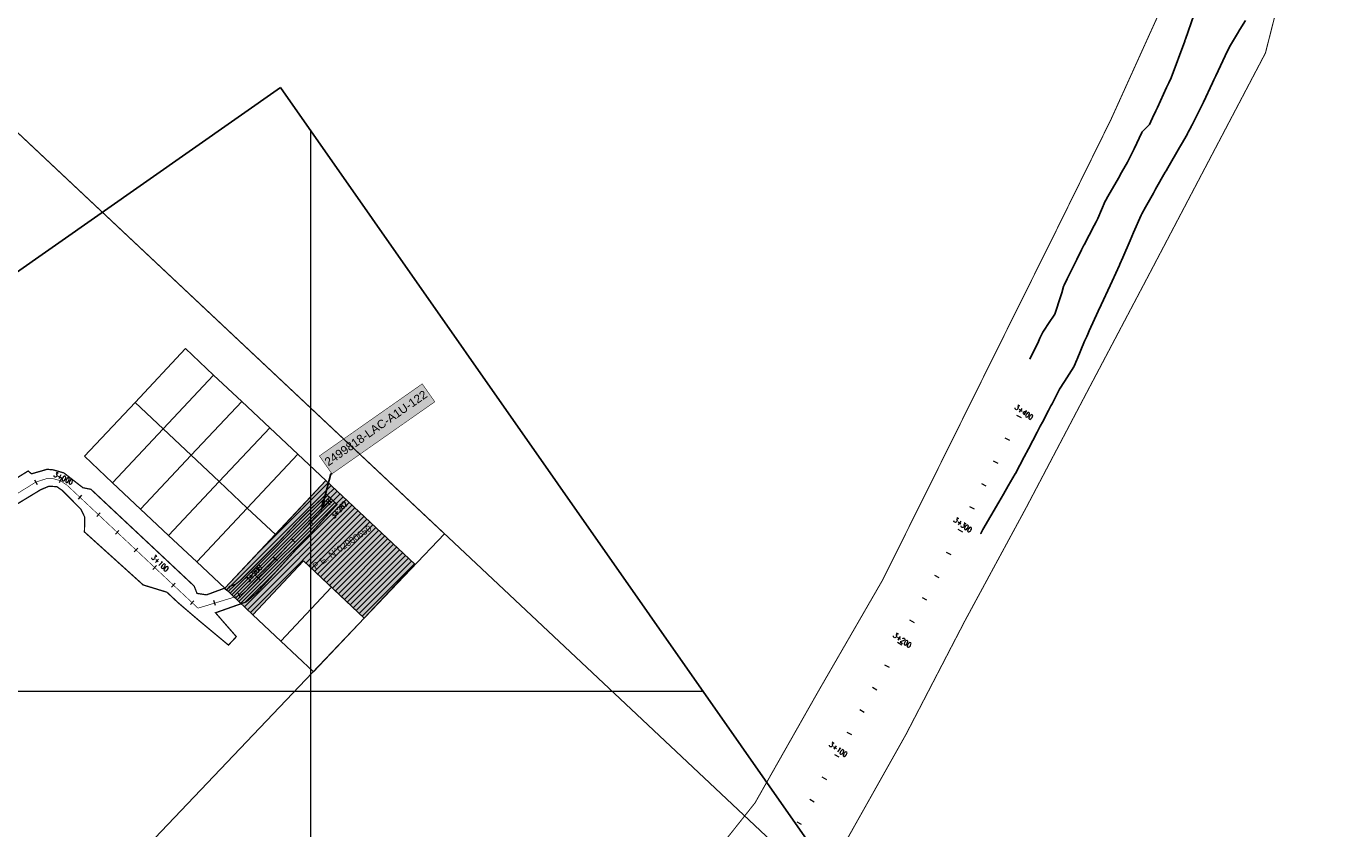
# Model space of a CAD drawing. Header units: millimetres. Extents: x 0 to 796729, y 0 to 9016813.
# Tile 12 of 17: x 768778 to 769806, y 8991893 to 8992517. Entities that reach past the tile are written whole.
import ezdxf
from ezdxf import colors
from ezdxf.entities.mleader import LeaderData, LeaderLine
from ezdxf.enums import TextEntityAlignment as Align
from ezdxf.math import Vec2, Vec3

# ---------------------------------------------------------------- set-up
doc = ezdxf.new("R2010")
doc.units = ezdxf.units.MM
doc.linetypes.add('TRAZO_Y_PUNTO', pattern=[1, 0.5, -0.25, 0, -0.25])
for name, color, linetype in [('Codigo', 7, 'Continuous'), ('Eje_Lacramarca', 24, 'TRAZO_Y_PUNTO'), ('Estacas', 7, 'Continuous'), ('Faja Marginal', 190, 'Continuous'), ('GRILLA 3', 7, 'Continuous'), ('Leyenda', 7, 'Continuous'), ('Limite Constructivo', 230, 'Continuous'), ('MARCO', 7, 'Continuous'), ('N° de Partidas Electronicas', 7, 'Continuous'), ('Predios del Estado', 5, 'Continuous'), ('Predios Inscritos', 84, 'Continuous'), ('Predios Privados', 84, 'Continuous'), ('Progresiva', 7, 'Continuous'), ('Remanente', 5, 'Continuous'), ('SIN TASACION', 1, 'Continuous')]:
    doc.layers.add(name, color=color, linetype=linetype)
doc.layers.add('RIO', color=7, linetype='Continuous', true_color=0x14c4ff)
doc.layers.add('SOLIDO_PROP_PRIVADA', color=7, linetype='Continuous', true_color=0xcde7b6)
doc.styles.add('ROMANS', font='romans.shx', dxfattribs={"width": 0.75, "bigfont": 'bigfont.shx'})
doc.styles.get("Standard").update_dxf_attribs({"font": 'arial.ttf'})
picture_1 = doc.add_image_def('image1.ecw', size_in_pixel=(287180, 487828))

msp = doc.modelspace()

# ---------------------------------------------------------------- hatches: boundary and pattern name
at = {"layer": 'Codigo', "linetype": 'Continuous', "lineweight": 13, "ltscale": 0.1, "true_color": 0xffffff}
h = msp.add_hatch(color=7, dxfattribs=at)
h.dxf.hatch_style = 1
h.paths.add_polyline_path([(769096.4450591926, 8992225.197589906), (769086.6619717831, 8992239.163892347), (769006.563184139, 8992183.05645487), (769016.3462715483, 8992169.09015243)])
at = {"layer": 'Remanente', "true_color": 0x7aafdf}
h = msp.add_hatch(dxfattribs=at)
h.set_pattern_fill('ANSI31', color=143)
h.set_pattern_definition([(45, (0, 0), (-2.245064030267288, 2.245064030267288), [])])
h.paths.add_polyline_path([(769011.637763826, 8992163.830918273), (768932.8681197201, 8992080.04343014), (768934.3452194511, 8992078.654790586), (768936.7321112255, 8992081.549529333), (768941.2634330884, 8992083.096107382), (768945.299036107, 8992086.354176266), (768973.4216033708, 8992114.545221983), (768994.9817852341, 8992137.262051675), (769011.9608359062, 8992153.162251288), (769020.258354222, 8992145.285113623), (769003.8692609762, 8992127.211002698), (768958.0522568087, 8992076.768795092), (768949.741887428, 8992069.486729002), (768945.6410807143, 8992068.035413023), (768954.7257253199, 8992059.49482733), (768994.110547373, 8992101.388571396), (769041.4686928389, 8992056.866598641), (769080.8535148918, 8992098.760342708)])
at = {"layer": 'SIN TASACION'}
h = msp.add_hatch(dxfattribs=at)
h.set_pattern_fill('ANSI31', color=1, scale=0.6000010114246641)
h.set_pattern_definition([(45, (0, 0), (-1.347040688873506, 1.347040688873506), [])])
h.paths.add_polyline_path([(768934.3452194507, 8992078.654790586), (768936.7321112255, 8992081.549529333), (768941.2634330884, 8992083.096107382), (768945.299036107, 8992086.354176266), (768973.4216033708, 8992114.545221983), (768994.9817852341, 8992137.262051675), (769011.9608359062, 8992153.162251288), (769020.258354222, 8992145.285113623), (769003.8692609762, 8992127.211002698), (768958.0522568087, 8992076.768795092), (768949.741887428, 8992069.486729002), (768945.6410807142, 8992068.035413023)])
at = {"layer": 'SOLIDO_PROP_PRIVADA', "transparency": 33554556}
h = msp.add_hatch(color=256, dxfattribs=at)
h.dxf.hatch_style = 1
h.paths.add_polyline_path([(769011.637763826, 8992163.830918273), (769080.8535148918, 8992098.760342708), (769041.4686928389, 8992056.866598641), (768994.110547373, 8992101.388571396), (768954.7257253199, 8992059.49482733), (768932.8681197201, 8992080.04343014)])
h.paths.add_polyline_path([(768730.6774275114, 8992140.931806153), (768677.1052343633, 8992081.53933537), (768593.55719373, 8992156.8784471), (768647.1400943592, 8992216.282695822)])
h.paths.add_polyline_path([(768593.5572135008, 8992156.87846929), (768625.1113988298, 8992128.424574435), (768571.5369255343, 8992069.012663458), (768549.1793426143, 8992089.016155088), (768541.5633581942, 8992203.763686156)])
h.paths.add_polyline_path([(768677.1052343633, 8992081.53933537), (768623.5156565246, 8992022.127575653), (768571.5369255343, 8992069.012663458), (768625.1113988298, 8992128.424574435)])
h.paths.add_polyline_path([(768503.4824033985, 8992200.337288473), (768512.9908459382, 8992000.563442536), (768313.2170000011, 8991991.054999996), (768308.4627787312, 8992090.941922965), (768408.3497016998, 8992095.696144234), (768403.5954804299, 8992195.583067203)])
h.paths.add_polyline_path([(768772.1301051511, 8991642.08935784), (768360.8985701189, 8991564.183125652), (768356.6329999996, 8991586.835000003), (768410.8402620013, 8991597.042759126), (768395.7488414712, 8991677.184206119), (768752.5235134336, 8991746.229760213)])
h.paths.add_polyline_path([(768376.9131999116, 8991567.217035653), (768603.8763047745, 8991610.21432268), (768605.7874641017, 8991588.498227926), (768379.8354075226, 8991549.45582222), (768376.9131998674, 8991567.217035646)])
h.paths.add_polyline_path([(768605.7874641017, 8991588.498227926), (768613.9441121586, 8991495.45503158), (768394.9264714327, 8991457.68839995), (768379.8354075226, 8991549.45582222)])
h.paths.add_polyline_path([(768410.0175353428, 8991365.92097768), (768394.9264714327, 8991457.68839995), (768613.9441121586, 8991495.45503158), (768622.1011275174, 8991402.4118881)])
h.paths.add_polyline_path([(768425.1085992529, 8991274.15355541), (768410.0175353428, 8991365.92097768), (768622.1011275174, 8991402.4118881), (768630.1081338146, 8991309.355760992)])
h.paths.add_polyline_path([(768440.1996631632, 8991182.38613314), (768425.1085992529, 8991274.15355541), (768630.1081338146, 8991309.355760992), (768639.0411958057, 8991211.763744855)])
h.paths.add_polyline_path([(768707.4332792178, 8990612.6728945), (768692.2161744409, 8990703.507041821), (768590.7628054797, 8990692.961240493), (768617.7568913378, 8990626.213071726), (768509.0585655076, 8990581.043493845), (768510.6662445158, 8990570.667301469)])
h.paths.add_polyline_path([(768590.7628054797, 8990692.961240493), (768493.288, 8990682.829), (768509.0585655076, 8990581.043493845), (768617.7568913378, 8990626.213071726)])
h.paths.add_polyline_path([(769109.2333000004, 8991289.1537), (768970.2500999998, 8991148.1343), (768956.7267000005, 8991161.4799), (768971.7895999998, 8991223.8867), (768995.0902000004, 8991287.3054), (769032.3136, 8991364.9627)])
h.paths.add_polyline_path([(769001.1297967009, 8991117.326159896), (769039.460070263, 8991080.723016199), (768979.800303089, 8991018.781818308), (768941.4698486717, 8991055.38513471)])

# ---------------------------------------------------------------- linework, layer by layer
at = {"layer": 'Codigo', "color": 250, "lineweight": 13, "const_width": 0.4169935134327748}
msp.add_lwpolyline([(769006.563184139, 8992183.05645487), (769086.6619717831, 8992239.163892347), (769096.4450591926, 8992225.197589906), (769016.3462715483, 8992169.09015243)], close=True, dxfattribs=at)
at = {"layer": 'Eje_Lacramarca', "linetype": 'TRAZO_Y_PUNTO', "lineweight": 13, "ltscale": 20, "const_width": 0.5000000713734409, "flags": 128}
msp.add_lwpolyline([(768590.3954396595, 8990285.707652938), (768588.2148922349, 8990292.883669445), (768587.4880430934, 8990295.275674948), (768586.7611939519, 8990297.667680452), (768584.5806465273, 8990304.84369696), (768581.6732499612, 8990314.411718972), (768578.7658533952, 8990323.979740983), (768575.8584568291, 8990333.547762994), (768572.9510602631, 8990343.115785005), (768570.043663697, 8990352.683807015), (768567.136267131, 8990362.251829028), (768564.2288705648, 8990371.819851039), (768561.3214739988, 8990381.38787305), (768558.8468454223, 8990389.531688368), (768558.4140774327, 8990390.95589506), (768557.4605100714, 8990394.094013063), (768557.4292580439, 8990394.19686112), (768557.1811681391, 8990395.116242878), (768556.8552466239, 8990397.042490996), (768556.793653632, 8990399.35692436), (768556.8092137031, 8990399.621962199), (768556.834526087, 8990399.945363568), (768556.9052992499, 8990400.740117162), (768557.1980696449, 8990404.027808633), (768557.7922937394, 8990410.700701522), (768558.679288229, 8990420.661285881), (768559.5662827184, 8990430.62187024), (768560.453277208, 8990440.5824546), (768561.3402716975, 8990450.543038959), (768562.227266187, 8990460.503623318), (768563.1142606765, 8990470.464207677), (768564.001255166, 8990480.424792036), (768564.8882496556, 8990490.385376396), (768565.7752441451, 8990500.345960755), (768566.6622386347, 8990510.306545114), (768567.1057358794, 8990515.286837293), (768567.5492331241, 8990520.267129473), (768568.4362276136, 8990530.227713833), (768569.3232221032, 8990540.18829819), (768570.2102165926, 8990550.14888255), (768571.0972110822, 8990560.109466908), (768571.7181070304, 8990567.081873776), (768572.2666313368, 8990573.241576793), (768572.7684816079, 8990578.877149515), (768572.7977118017, 8990579.205392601), (768575.0411570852, 8990579.559461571), (768578.3459478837, 8990580.081036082), (768578.4452931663, 8990580.096715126), (768578.6309788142, 8990580.126020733), (768579.5053195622, 8990580.264012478), (768579.8296060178, 8990580.315192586), (768580.0933037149, 8990580.356810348), (768580.2273707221, 8990580.377969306), (768581.41646071, 8990580.565635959), (768581.4219775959, 8990580.566506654), (768581.6021096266, 8990580.59493577), (768581.9476564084, 8990580.64947126), (768582.3854583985, 8990580.718566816), (768582.4899688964, 8990580.735061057), (768582.6868486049, 8990580.766133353), (768583.3117054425, 8990580.864750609), (768583.4470365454, 8990580.88610907), (768583.4502748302, 8990580.886620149), (768583.4865196, 8990580.892340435), (768583.487124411, 8990580.89243589), (768583.5457526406, 8990580.901688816), (768583.6077974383, 8990580.91148096), (768583.7120166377, 8990580.927929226), (768583.7628620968, 8990580.935953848), (768583.7983753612, 8990580.941558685), (768583.8235661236, 8990580.945534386), (768583.8434259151, 8990580.948668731), (768583.856909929, 8990580.95079683), (768583.8653588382, 8990580.95213027), (768583.8845245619, 8990580.955155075), (768583.9102293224, 8990580.959211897), (768583.9123025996, 8990580.95953911), (768584.0404621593, 8990580.979765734), (768584.0554909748, 8990580.982137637), (768584.1193472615, 8990580.992215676), (768584.1780684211, 8990581.00148327), (768584.2588281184, 8990581.01422907), (768584.3193920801, 8990581.023787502), (768584.4781368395, 8990581.048841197), (768588.432697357, 8990581.672964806), (768593.371566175, 8990582.45243565), (768603.249303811, 8990584.01137734), (768608.188172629, 8990584.790848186), (768613.127041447, 8990585.57031903), (768615.7575185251, 8990585.985470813), (768617.3859289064, 8990586.242472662), (768618.9865577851, 8990586.49508993), (768623.0047790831, 8990587.12926072), (768632.882516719, 8990588.688202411), (768642.760254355, 8990590.247144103), (768652.6379919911, 8990591.806085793), (768662.5157296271, 8990593.365027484), (768672.3934672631, 8990594.923969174), (768682.2712048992, 8990596.482910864), (768692.1489425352, 8990598.041852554), (768702.0266801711, 8990599.600794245), (768708.5611528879, 8990600.632089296), (768711.9044178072, 8990601.159735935), (768714.3812220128, 8990601.550634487), (768716.104879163, 8990601.926602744), (768717.6571408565, 8990602.453336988), (768718.794599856, 8990602.964621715), (768719.9669489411, 8990603.61715847), (768721.2012256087, 8990604.46452526), (768721.9256922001, 8990605.052604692), (768723.1314414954, 8990606.21713836), (768724.0329723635, 8990607.28464789), (768725.6365948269, 8990609.874113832), (768726.6619730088, 8990612.625519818), (768727.0881072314, 8990618.087487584), (768726.6220940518, 8990622.554379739), (768725.5844650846, 8990632.500400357), (768724.5468361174, 8990642.446420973), (768723.5092071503, 8990652.392441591), (768722.4715781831, 8990662.33846221), (768721.4339492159, 8990672.284482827), (768720.3963202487, 8990682.230503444), (768719.3586912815, 8990692.176524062), (768718.3445712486, 8990701.897203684), (768718.3193782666, 8990702.1223605), (768714.0576509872, 8990710.968787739), (768712.7888235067, 8990712.11652092), (768705.2667371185, 8990715.343879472), (768701.6255860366, 8990715.384992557), (768695.3135986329, 8990714.693110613), (768685.3731387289, 8990713.603497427), (768675.4326788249, 8990712.51388424), (768665.4922189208, 8990711.424271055), (768655.5517590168, 8990710.334657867), (768645.6112991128, 8990709.24504468), (768640.6410691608, 8990708.700238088), (768635.6708392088, 8990708.155431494), (768625.7303793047, 8990707.065818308), (768615.7899194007, 8990705.97620512), (768605.8494594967, 8990704.886591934), (768595.9089995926, 8990703.796978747), (768585.9685396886, 8990702.707365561), (768576.0280797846, 8990701.617752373), (768566.0876198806, 8990700.528139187), (768556.1471599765, 8990699.438526), (768546.2067000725, 8990698.348912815), (768536.2662401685, 8990697.259299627), (768526.6344625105, 8990696.203522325), (768526.6276736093, 8990696.202778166), (768526.3253157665, 8990696.174294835), (768522.6770417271, 8990696.308892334), (768522.6741661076, 8990696.309349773), (768522.6704756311, 8990696.309937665), (768518.8829538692, 8990697.435533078), (768516.7175160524, 8990698.401646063), (768507.5851950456, 8990702.476043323), (768506.9186996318, 8990702.773401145), (768501.1087296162, 8990707.338601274), (768500.0913218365, 8990708.829396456), (768498.1490951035, 8990714.108931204), (768497.4326584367, 8990718.391129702), (768495.7825354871, 8990728.254044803), (768494.1324125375, 8990738.116959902), (768492.4822895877, 8990747.979875), (768490.8321666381, 8990757.842790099), (768489.1820436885, 8990767.705705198), (768489.0363159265, 8990768.576731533), (768487.9933089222, 8990774.810866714), (768487.9088182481, 8990775.315874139), (768491.6703652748, 8990779.952088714), (768492.2138298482, 8990780.621924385), (768492.792162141, 8990781.334735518), (768494.910784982, 8990783.945998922), (768498.0610346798, 8990787.828772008), (768498.3861215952, 8990788.229450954), (768499.9194167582, 8990790.11928121), (768499.921306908, 8990790.121610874), (768501.9488870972, 8990792.6206616), (768502.2788087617, 8990793.02729951), (768502.2806989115, 8990793.029629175), (768508.2493864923, 8990800.386207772), (768514.5498858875, 8990808.151753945), (768520.8503852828, 8990815.917300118), (768527.1508846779, 8990823.682846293), (768533.3163970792, 8990831.282017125), (768533.4502063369, 8990831.44933885), (768536.6978367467, 8990840.482066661), (768536.7013572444, 8990840.714953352), (768533.7393619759, 8990849.826675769), (768533.5898987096, 8990850.02909915), (768527.649947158, 8990858.07378532), (768521.7099956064, 8990866.118471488), (768519.3596188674, 8990869.301669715), (768516.6134508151, 8990872.150849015), (768514.90767969, 8990873.328790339), (768513.2231306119, 8990874.191679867), (768505.7917398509, 8990877.429407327), (768496.6240588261, 8990881.423606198), (768487.4563778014, 8990885.41780507), (768478.2886967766, 8990889.412003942), (768469.1210157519, 8990893.406202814), (768468.5386778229, 8990893.659917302), (768462.4048680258, 8990898.546301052), (768461.6094427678, 8990899.736751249), (768459.5360247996, 8990905.844938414), (768459.1423859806, 8990909.322480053), (768458.0176231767, 8990919.259024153), (768456.8928603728, 8990929.19556825), (768455.7680975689, 8990939.13211235), (768454.6433347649, 8990949.06865645), (768453.518571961, 8990959.005200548), (768452.3938091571, 8990968.941744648), (768451.2690463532, 8990978.878288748), (768450.1442835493, 8990988.814832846), (768449.0195207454, 8990998.751376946), (768447.8947579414, 8991008.687921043), (768446.7699951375, 8991018.624465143), (768445.6452323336, 8991028.561009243), (768445.4502880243, 8991030.283214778), (768446.615115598, 8991038.038441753), (768446.7520014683, 8991038.343396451), (768451.0882859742, 8991043.855842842), (768451.0906363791, 8991043.857707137), (768451.5014993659, 8991044.17225154), (768452.5296211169, 8991044.931858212), (768452.5320339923, 8991044.933640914), (768453.4332099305, 8991045.599456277), (768461.4761281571, 8991051.54180147), (768461.865505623, 8991051.829485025), (768465.8869647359, 8991054.800657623), (768469.908423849, 8991057.77183022), (768473.9298829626, 8991060.743002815), (768477.9513420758, 8991063.714175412), (768479.0593336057, 8991064.532792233), (768482.5197684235, 8991067.089463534), (768482.8652262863, 8991067.344697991), (768484.8805151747, 8991067.572240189), (768484.973383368, 8991067.582725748), (768484.9999065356, 8991067.585720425), (768485.38036072, 8991067.628676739), (768485.4746485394, 8991067.639322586), (768485.7710540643, 8991067.672789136), (768485.955404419, 8991067.693603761), (768486.0587156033, 8991067.705268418), (768486.0853659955, 8991067.70827746), (768486.1323118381, 8991067.713578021), (768486.1988649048, 8991067.721092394), (768486.2053782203, 8991067.721827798), (768486.8021904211, 8991067.789212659), (768486.9806171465, 8991067.809358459), (768486.9865562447, 8991067.81002903), (768487.1216314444, 8991067.825280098), (768487.5673293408, 8991067.875602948), (768496.1868782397, 8991068.8488188), (768506.1237402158, 8991069.97076981), (768516.0606021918, 8991071.092720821), (768525.9974641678, 8991072.214671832), (768535.9343261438, 8991073.336622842), (768545.8711881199, 8991074.458573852), (768555.8080500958, 8991075.580524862), (768565.7449120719, 8991076.702475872), (768575.6817740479, 8991077.824426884), (768585.6186360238, 8991078.946377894), (768595.5554979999, 8991080.068328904), (768605.4923599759, 8991081.190279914), (768615.4292219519, 8991082.312230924), (768625.3660839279, 8991083.434181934), (768625.7880343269, 8991083.481823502), (768631.0114264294, 8991085.060542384), (768634.3536404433, 8991087.394138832), (768635.115001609, 8991088.14704631), (768636.371456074, 8991089.667908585), (768637.0149873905, 8991090.635365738), (768637.9521048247, 8991092.427419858), (768638.2945759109, 8991093.272747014), (768639.029366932, 8991096.028904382), (768639.2309677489, 8991099.00676871), (768638.746246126, 8991102.365854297), (768637.4283947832, 8991105.71696314), (768635.1865065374, 8991108.848872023), (768632.5750162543, 8991111.659281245), (768631.0083719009, 8991113.345257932), (768629.7426439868, 8991114.707397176), (768626.3631645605, 8991118.34429378), (768624.201307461, 8991120.670820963), (768617.3942430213, 8991127.996383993), (768610.5871785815, 8991135.321947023), (768603.7801141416, 8991142.647510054), (768596.9730497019, 8991149.973073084), (768590.1659852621, 8991157.298636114), (768583.3589208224, 8991164.624199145), (768576.5518563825, 8991171.949762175), (768569.7447919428, 8991179.275325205), (768562.937727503, 8991186.600888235), (768561.9842753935, 8991187.626965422), (768556.1306630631, 8991193.926451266), (768549.3235986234, 8991201.252014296), (768546.4985980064, 8991204.292197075), (768541.7976197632, 8991207.712582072), (768540.4552379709, 8991208.261329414), (768533.2605775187, 8991208.977620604), (768532.0245237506, 8991208.801272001), (768522.1247705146, 8991207.388867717), (768512.2250172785, 8991205.976463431), (768502.3252640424, 8991204.564059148), (768492.4255108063, 8991203.151654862), (768482.5257575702, 8991201.739250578), (768472.6260043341, 8991200.326846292), (768467.6167295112, 8991199.612169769), (768462.6997029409, 8991199.717026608), (768456.4044992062, 8991202.47714414), (768454.1509650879, 8991204.548245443), (768450.4858706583, 8991212.421590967), (768450.3136845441, 8991213.60094292), (768448.8689948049, 8991223.496036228), (768447.4243050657, 8991233.391129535), (768445.9796153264, 8991243.286222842), (768444.5349255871, 8991253.181316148), (768443.090235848, 8991263.076409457), (768441.6455461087, 8991272.971502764), (768440.2008563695, 8991282.866596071), (768438.7561666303, 8991292.761689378), (768437.311476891, 8991302.656782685), (768435.8667871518, 8991312.551875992), (768434.4220974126, 8991322.446969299), (768432.9774076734, 8991332.342062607), (768431.9787396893, 8991339.182225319), (768431.2256021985, 8991342.170766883), (768430.6501275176, 8991343.54026349), (768428.0859013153, 8991347.306223), (768425.4035761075, 8991350.192862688), (768418.5965116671, 8991357.518425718), (768411.7894472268, 8991364.843988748), (768404.9823827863, 8991372.169551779), (768403.8675369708, 8991373.369316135), (768400.1980662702, 8991380.3000703), (768400.1080962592, 8991380.72023201), (768400.4855885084, 8991388.137014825), (768401.2199069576, 8991390.523787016), (768404.1604984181, 8991400.081659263), (768407.1010898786, 8991409.639531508), (768410.041681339, 8991419.197403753), (768412.9822727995, 8991428.755275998), (768414.3181705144, 8991433.097375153), (768414.9719031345, 8991438.25043727), (768414.9591380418, 8991438.486985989), (768413.8465757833, 8991443.321438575), (768411.9362161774, 8991447.9602176), (768408.1282509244, 8991457.206806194), (768404.3202856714, 8991466.45339479), (768400.5123204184, 8991475.699983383), (768396.7043551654, 8991484.946571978), (768392.8963899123, 8991494.193160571), (768389.0884246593, 8991503.439749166), (768385.2804594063, 8991512.68633776), (768381.4724941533, 8991521.932926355), (768381.3361828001, 8991522.26392071), (768379.033805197, 8991527.85460683), (768376.1192251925, 8991534.931856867), (768374.6151241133, 8991538.584149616), (768380.2265813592, 8991540.895081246), (768386.7565640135, 8991543.584283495), (768390.9353532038, 8991545.305208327), (768394.9502552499, 8991546.95864053), (768404.196843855, 8991550.766605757), (768410.0720789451, 8991553.18616738), (768410.4222284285, 8991553.330367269), (768410.8388065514, 8991553.509260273), (768413.2864178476, 8991554.889476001), (768414.5059050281, 8991555.830433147), (768415.3439364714, 8991556.604433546), (768416.3648987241, 8991557.728657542), (768417.8277019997, 8991559.85871022), (768418.6380708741, 8991561.512732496), (768419.1643875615, 8991562.776072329), (768419.4208736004, 8991563.391726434), (768423.010075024, 8991572.007035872), (768426.8557624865, 8991581.237999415), (768430.701449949, 8991590.468962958), (768434.5471374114, 8991599.699926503), (768437.5376796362, 8991606.87824937), (768438.5401261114, 8991608.860883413), (768442.3329051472, 8991613.096625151), (768446.0552147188, 8991615.181092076), (768449.5969859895, 8991616.079160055), (768455.8828175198, 8991616.884637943), (768465.8017133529, 8991618.155663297), (768475.720609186, 8991619.426688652), (768485.6395050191, 8991620.697714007), (768495.558400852, 8991621.968739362), (768500.5178487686, 8991622.604252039), (768505.4772966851, 8991623.239764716), (768509.0733168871, 8991623.700565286), (768513.0176451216, 8991623.688339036), (768515.3792242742, 8991623.176383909), (768516.8251367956, 8991622.658347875), (768524.6376980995, 8991619.403577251), (768533.868661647, 8991615.557889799), (768539.9450151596, 8991613.026436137), (768541.824009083, 8991612.24363342), (768543.1220771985, 8991611.771075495), (768543.5641465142, 8991611.63997034), (768546.1027317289, 8991611.15778466), (768547.6192966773, 8991611.078574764), (768548.7593506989, 8991611.11919703), (768552.93807774, 8991612.031320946), (768552.9975485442, 8991612.053613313), (768553.4192929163, 8991612.219961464), (768553.7694424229, 8991612.364161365), (768562.1879310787, 8991615.831095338), (768571.4345196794, 8991619.639060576), (768577.1695691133, 8991622.000890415), (768580.4641439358, 8991623.869748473), (768584.5052948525, 8991628.407702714), (768586.004044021, 8991631.97722042), (768586.4248971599, 8991637.956275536), (768585.9152130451, 8991641.889747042), (768584.6301943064, 8991651.806839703), (768583.3451755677, 8991661.723932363), (768582.0601568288, 8991671.641025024), (768580.7751380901, 8991681.558117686), (768579.4901193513, 8991691.475210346), (768578.2051006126, 8991701.392303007), (768576.9200818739, 8991711.309395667), (768575.6350631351, 8991721.226488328), (768574.3500443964, 8991731.143580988), (768573.0650256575, 8991741.060673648), (768571.7800069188, 8991750.97776631), (768570.4949881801, 8991760.894858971), (768569.2099694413, 8991770.811951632), (768567.9249507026, 8991780.729044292), (768566.9395402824, 8991788.333918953), (768566.4635417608, 8991790.614011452), (768565.9237266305, 8991792.156182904), (768563.9532512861, 8991795.585294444), (768561.2824238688, 8991799.080736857), (768555.2110186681, 8991807.026681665), (768551.262854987, 8991812.193836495), (768549.4777154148, 8991815.191985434), (768549.2923796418, 8991815.622948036), (768548.2765659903, 8991819.445211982), (768547.5615050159, 8991824.963673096), (768546.2764862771, 8991834.880765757), (768544.9914675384, 8991844.797858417), (768543.7064487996, 8991854.71495108), (768542.4214300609, 8991864.63204374), (768541.136411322, 8991874.5491364), (768539.8513925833, 8991884.46622906), (768538.5663738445, 8991894.383321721), (768537.2813551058, 8991904.300414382), (768535.996336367, 8991914.217507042), (768534.7113176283, 8991924.134599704), (768533.4262988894, 8991934.051692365), (768532.1412801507, 8991943.968785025), (768530.8562614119, 8991953.885877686), (768530.2137520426, 8991958.844424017), (768529.5712426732, 8991963.802970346), (768528.9287333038, 8991968.761516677), (768528.2862239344, 8991973.720063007), (768527.0012051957, 8991983.637155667), (768526.3586958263, 8991988.595701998), (768526.0694808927, 8991990.827709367), (768525.8134092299, 8991992.803934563), (768525.7161864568, 8991993.55424833), (768525.5617872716, 8991994.7458193), (768524.4311677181, 8992003.47134099), (768523.1461489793, 8992013.38843365), (768521.8611302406, 8992023.30552631), (768520.5761115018, 8992033.222618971), (768519.8867024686, 8992038.543112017), (768519.7824968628, 8992042.681769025), (768519.8266645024, 8992043.167384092), (768521.6543470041, 8992049.692199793), (768523.2469168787, 8992052.45370867), (768525.9042038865, 8992055.573413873), (768529.1773919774, 8992058.108286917), (768530.6622445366, 8992059.02946433), (768532.2269690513, 8992060.000192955), (768536.667154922, 8992062.754809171), (768539.1598132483, 8992064.301212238), (768542.153810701, 8992066.158637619), (768547.6573819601, 8992069.572960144), (768556.154950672, 8992074.84470805), (768564.6525193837, 8992080.116455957), (768570.6695030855, 8992083.849290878), (768574.9182874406, 8992086.48516483), (768579.1670717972, 8992089.121038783), (768583.4158561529, 8992091.756912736), (768585.6463068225, 8992093.140646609), (768585.6488560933, 8992093.142228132), (768585.6677068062, 8992093.153922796), (768585.670256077, 8992093.15550432), (768587.6646405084, 8992094.392786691), (768591.913424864, 8992097.028660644), (768596.1622092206, 8992099.664534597), (768600.4109935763, 8992102.30040855), (768600.6666293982, 8992102.45900069), (768607.1403629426, 8992106.475195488), (768615.6379316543, 8992111.746943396), (768624.1355003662, 8992117.018691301), (768632.633069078, 8992122.290439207), (768639.2226154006, 8992126.378482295), (768641.2112178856, 8992127.416723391), (768648.7101228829, 8992128.580144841), (768651.0015497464, 8992128.172366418), (768657.5773558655, 8992124.551212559), (768659.3375635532, 8992122.899120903), (768663.9938574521, 8992118.528827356), (768666.6290136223, 8992116.05552858), (768673.9204636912, 8992109.211936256), (768675.6173744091, 8992107.619253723), (768678.4716238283, 8992105.51036765), (768678.4742290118, 8992105.508880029), (768682.2772885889, 8992103.976611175), (768682.4916497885, 8992103.92415575), (768684.484607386, 8992103.590321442), (768684.4986963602, 8992103.58892549), (768686.5235112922, 8992103.525359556), (768692.0631298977, 8992104.788340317), (768693.972114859, 8992105.791983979), (768700.6354284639, 8992109.92579104), (768706.061945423, 8992113.292310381), (768709.1329971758, 8992115.197538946), (768717.6305658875, 8992120.469286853), (768726.1281345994, 8992125.74103476), (768734.6257033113, 8992131.012782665), (768743.123272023, 8992136.284530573), (768751.6208407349, 8992141.556278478), (768760.1184094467, 8992146.828026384), (768768.6159781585, 8992152.099774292), (768777.1135468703, 8992157.371522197), (768785.6111155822, 8992162.643270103), (768785.7433532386, 8992162.72530811), (768785.74349575, 8992162.725396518), (768785.7436061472, 8992162.725465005), (768795.0266183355, 8992165.690426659), (768798.2676597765, 8992165.631838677), (768798.2680253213, 8992165.631802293), (768804.7503490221, 8992163.85113005), (768809.9733657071, 8992160.313697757), (768809.9736568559, 8992160.31342451), (768809.9738469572, 8992160.313246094), (768809.9740240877, 8992160.313079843), (768812.6459440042, 8992157.805275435), (768819.9373940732, 8992150.961683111), (768827.0842952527, 8992144.25376115), (768827.2288441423, 8992144.118090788), (768828.4794538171, 8992142.944296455), (768829.662212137, 8992141.834185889), (768834.5202942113, 8992137.274498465), (768834.5968956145, 8992137.202602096), (768836.0219330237, 8992135.865093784), (768837.6903958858, 8992134.299111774), (768841.8117442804, 8992130.430906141), (768849.1031943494, 8992123.587313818), (768856.3946444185, 8992116.743721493), (768863.6860944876, 8992109.90012917), (768870.9775445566, 8992103.056536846), (768878.2689946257, 8992096.212944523), (768885.5604446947, 8992089.3693522), (768886.9260045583, 8992088.087668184), (768892.8518947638, 8992082.525759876), (768900.1433448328, 8992075.682167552), (768905.609401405, 8992070.55184883), (768905.9100619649, 8992070.269655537), (768905.9636522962, 8992070.219356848), (768906.0280017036, 8992070.158959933), (768906.5028131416, 8992069.713312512), (768906.5743818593, 8992069.64613971), (768906.6007198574, 8992069.621419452), (768906.6292791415, 8992069.594614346), (768906.6653033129, 8992069.560802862), (768906.6732989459, 8992069.55329834), (768906.8794880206, 8992069.359773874), (768906.883285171, 8992069.356209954), (768906.9241698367, 8992069.31783652), (768906.9366672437, 8992069.306106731), (768906.9661507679, 8992069.278434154), (768907.0273111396, 8992069.221030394), (768907.474400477, 8992068.80140232), (768907.5287215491, 8992068.750417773), (768907.5737537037, 8992068.7081516), (768908.5720122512, 8992067.771208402), (768908.6906572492, 8992067.659850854), (768908.8266403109, 8992067.532220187), (768909.4060802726, 8992066.988370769), (768909.4271776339, 8992066.968569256), (768909.4288158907, 8992066.967031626), (768909.5218642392, 8992066.879698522), (768909.6120270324, 8992066.795073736), (768909.6433065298, 8992066.765715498), (768909.7057514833, 8992066.707106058), (768910.0652720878, 8992066.369668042), (768910.1192507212, 8992066.3190049), (768910.1953417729, 8992066.247587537), (768910.2182292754, 8992066.226105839), (768910.6990011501, 8992065.774864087), (768910.7396627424, 8992065.736700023), (768910.770035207, 8992065.708193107), (768910.7765704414, 8992065.70205928), (768910.9839670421, 8992065.507401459), (768911.037272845, 8992065.457369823), (768911.0429904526, 8992065.452003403), (768911.0436356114, 8992065.451397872), (768911.0896721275, 8992065.408189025), (768911.1556927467, 8992065.346223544), (768911.2314722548, 8992065.27509859), (768911.2581874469, 8992065.250024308), (768911.2810203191, 8992065.228593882), (768911.3194092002, 8992065.192562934), (768911.3567386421, 8992065.157526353), (768911.3577250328, 8992065.15660055), (768911.9869802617, 8992064.565995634), (768911.9871353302, 8992064.566042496), (768912.0940831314, 8992064.598362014), (768912.3640738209, 8992064.679952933), (768912.3709514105, 8992064.682031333), (768912.3835999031, 8992064.685853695), (768912.9373889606, 8992064.853208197), (768912.9417286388, 8992064.854519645), (768912.946067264, 8992064.855830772), (768913.3705814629, 8992064.984118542), (768913.5188834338, 8992065.02893525), (768913.6076575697, 8992065.055762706), (768913.7290141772, 8992065.092436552), (768913.8323963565, 8992065.123678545), (768913.8517090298, 8992065.129514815), (768916.5536513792, 8992065.946039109), (768920.3598648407, 8992067.096273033), (768922.0380626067, 8992067.603422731), (768922.5737734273, 8992067.765314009), (768923.6290545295, 8992068.08421891), (768923.6319262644, 8992068.085086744), (768925.1556247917, 8992068.545546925), (768934.7280746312, 8992071.438331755), (768942.385778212, 8992073.752482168), (768944.2568229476, 8992074.455656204), (768945.9899072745, 8992075.380927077), (768949.0497560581, 8992077.88670131), (768951.8335557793, 8992080.8526782), (768958.6771481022, 8992088.144128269), (768965.520740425, 8992095.435578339), (768972.3643327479, 8992102.727028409), (768979.2079250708, 8992110.018478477), (768986.0515173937, 8992117.309928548), (768992.8951097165, 8992124.601378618), (768999.7387020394, 8992131.892828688), (769003.1604982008, 8992135.538553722), (769006.5822943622, 8992139.184278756), (769013.4258866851, 8992146.475728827), (769014.7075706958, 8992147.841288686)], dxfattribs=at)
at = {"layer": 'Estacas', "linetype": 'Continuous', "lineweight": 13}
for p, q in [((769553.4108754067, 8992212.781247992), (769549.8533895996, 8992214.609989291)), ((769553.4108754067, 8992212.781247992), (769549.8533895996, 8992214.609989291)), ((769544.2672126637, 8992194.994074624), (769540.7097268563, 8992196.822815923)), ((769544.2672126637, 8992194.994074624), (769540.7097268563, 8992196.822815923)), ((769535.1234174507, 8992177.206643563), (769531.5659873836, 8992179.035493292)), ((769535.1234174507, 8992177.206643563), (769531.5659873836, 8992179.035493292)), ((769525.9797547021, 8992159.419470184), (769522.4223246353, 8992161.248319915)), ((769525.9797547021, 8992159.419470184), (769522.4223246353, 8992161.248319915)), ((769516.8358342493, 8992141.631795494), (769513.2785126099, 8992143.460856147)), ((769516.8358342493, 8992141.631795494), (769513.2785126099, 8992143.460856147)), ((769507.6920226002, 8992123.844332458), (769504.1345925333, 8992125.67318219)), ((769507.6920226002, 8992123.844332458), (769504.1345925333, 8992125.67318219)), ((769498.5483598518, 8992106.057159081), (769494.9909297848, 8992107.88600881)), ((769498.5483598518, 8992106.057159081), (769494.9909297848, 8992107.88600881)), ((769489.4046971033, 8992088.269985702), (769485.8472670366, 8992090.098835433)), ((769489.4046971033, 8992088.269985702), (769485.8472670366, 8992090.098835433)), ((769479.76691108, 8992070.667180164), (769476.2755146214, 8992072.619140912)), ((769479.76691108, 8992070.667180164), (769476.2755146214, 8992072.619140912)), ((769470.0069539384, 8992053.210156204), (769466.5155574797, 8992055.162116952)), ((769470.0069539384, 8992053.210156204), (769466.5155574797, 8992055.162116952)), ((769460.2474227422, 8992035.753894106), (769456.7560262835, 8992037.705854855)), ((769460.2474227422, 8992035.753894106), (769456.7560262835, 8992037.705854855)), ((769450.4874655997, 8992018.296870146), (769446.996069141, 8992020.248830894)), ((769450.4874655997, 8992018.296870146), (769446.996069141, 8992020.248830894)), ((769440.7275084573, 8992000.839846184), (769437.2361119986, 8992002.791806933)), ((769440.7275084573, 8992000.839846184), (769437.2361119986, 8992002.791806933)), ((769430.9675513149, 8991983.382822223), (769427.476154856, 8991985.334782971)), ((769430.9675513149, 8991983.382822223), (769427.476154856, 8991985.334782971)), ((769421.2075941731, 8991965.925798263), (769417.7161977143, 8991967.877759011)), ((769421.2075941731, 8991965.925798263), (769417.7161977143, 8991967.877759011)), ((769411.4477243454, 8991948.468930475), (769407.956391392, 8991950.421004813)), ((769411.4477243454, 8991948.468930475), (769407.956391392, 8991950.421004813)), ((769401.6877672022, 8991931.011906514), (769398.1964342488, 8991932.96398085)), ((769401.6877672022, 8991931.011906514), (769398.1964342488, 8991932.96398085)), ((769391.9278100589, 8991913.55488255), (769388.4364771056, 8991915.506956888)), ((769391.9278100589, 8991913.55488255), (769388.4364771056, 8991915.506956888)), ((769382.1680037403, 8991896.09812836), (769378.6766072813, 8991898.050089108)), ((769382.1680037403, 8991896.09812836), (769378.6766072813, 8991898.050089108))]:
    msp.add_line(p, q, dxfattribs=at)
at = {"layer": 'Estacas', "lineweight": 13}
for points in [[(768805.5966990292, 8992165.663225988), (768803.9039990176, 8992162.039034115)], [(768784.5567659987, 8992164.342783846), (768786.6654651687, 8992160.943756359)], [(768821.3061125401, 8992152.41997313), (768818.5686756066, 8992149.503393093)], [(769014.8841766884, 8992145.10701037), (769011.967596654, 8992147.844447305)], [(769016.1658607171, 8992146.472570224), (769013.2492806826, 8992149.210007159)], [(768835.8890126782, 8992138.732788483), (768833.1515757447, 8992135.816208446)], [(768850.4719128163, 8992125.045603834), (768847.7344758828, 8992122.129023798)], [(769001.1969920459, 8992130.524110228), (768998.2804120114, 8992133.261547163)], [(768987.5098074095, 8992115.94121008), (768984.5932273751, 8992118.678647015)], [(768865.0548129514, 8992111.358419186), (768862.3173760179, 8992108.44183915)], [(768973.8226227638, 8992101.35830994), (768970.9060427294, 8992104.095746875)], [(768879.6377130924, 8992097.67123454), (768876.9002761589, 8992094.754654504)], [(768894.1722903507, 8992083.932746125), (768891.4348534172, 8992081.01616609)], [(768960.1354381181, 8992086.775409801), (768957.2188580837, 8992089.512846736)], [(768944.9991786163, 8992072.610266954), (768943.2005304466, 8992076.183062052)], [(768908.8035133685, 8992070.296865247), (768906.066076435, 8992067.38028521)], [(768925.5552599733, 8992066.627776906), (768924.3966573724, 8992070.456306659)]]:
    msp.add_lwpolyline(points, dxfattribs=at)
at = {"layer": 'Faja Marginal', "const_width": 0.8}
for points in [[(769768.0431, 8992593.3602), (769743.3942, 8992496.6365), (769696.8479, 8992408.1613), (769650.3199, 8992319.6614), (769603.6225, 8992231.2698), (769557.0555, 8992142.8056), (769509.4457, 8992054.8934), (769463.4703, 8991966.3364), (769414.537, 8991879.3566), (769352.5125, 8991801.5427), (769284.7747, 8991728.1793), (769217.1119, 8991654.5487), (769148.8026, 8991581.5306), (769080.0727, 8991508.8952), (769017.9873, 8991430.6409), (768979.2503, 8991338.7838), (768961.8265, 8991240.4165), (768962.2419, 8991140.7786), (768969.9835, 8991041.0832), (768977.2237, 8990941.352)], [(768897.4285, 8990980.4183), (768889.3309999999, 8991080.0841), (768881.0234, 8991179.7116), (768888.0236, 8991279.0916), (768905.68, 8991377.3097), (768949.0902, 8991467.0803), (769007.0625, 8991547.8177), (769074.6338, 8991621.5155), (769144.3173, 8991693.2199), (769214.3148, 8991764.6173), (769284.5761, 8991835.7485), (769345.8983, 8991913.0362), (769395.2432, 8991999.9966), (769445.2892, 8992086.557), (769489.8420000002, 8992176.0641), (769534.3045, 8992265.6357), (769578.8288, 8992355.1722), (769623.0589, 8992444.8463), (769664.1829, 8992535.6304)]]:
    msp.add_lwpolyline(points, dxfattribs=at)
at = {"layer": 'Faja Marginal', "color": 190, "lineweight": 13, "const_width": 0.1}
for points in [[(769768.0431, 8992593.3602), (769743.3942, 8992496.6365), (769696.8479, 8992408.1613), (769650.3199, 8992319.6614), (769603.6225, 8992231.2698), (769557.0555, 8992142.8056), (769509.4457, 8992054.8934), (769463.4703, 8991966.3364), (769414.537, 8991879.3566), (769352.5125, 8991801.5427), (769284.7747, 8991728.1793), (769217.1119, 8991654.5487), (769148.8026, 8991581.5306), (769080.0727, 8991508.8952), (769017.9873, 8991430.6409), (768979.2503, 8991338.7838), (768961.8265, 8991240.4165), (768962.2419, 8991140.7786), (768969.9835, 8991041.0832), (768977.2237, 8990941.352)], [(768897.4285, 8990980.4183), (768889.3309999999, 8991080.0841), (768881.0234, 8991179.7116), (768888.0236, 8991279.0916), (768905.68, 8991377.3097), (768949.0902, 8991467.0803), (769007.0625, 8991547.8177), (769074.6338, 8991621.5155), (769144.3173, 8991693.2199), (769214.3148, 8991764.6173), (769284.5761, 8991835.7485), (769345.8983, 8991913.0362), (769395.2432, 8991999.9966), (769445.2892, 8992086.557), (769489.8420000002, 8992176.0641), (769534.3045, 8992265.6357), (769578.8288, 8992355.1722), (769623.0589, 8992444.8463), (769664.1829, 8992535.6304)]]:
    msp.add_lwpolyline(points, dxfattribs=at)
at = {"layer": 'GRILLA 3', "color": 8, "lineweight": 13}
for p, q in [((769000, 8990803.330635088), (769000, 8992436.02299533)), ((768305.245744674, 8992000), (769305.3065881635, 8992000))]:
    msp.add_line(p, q, dxfattribs=at)
at = {"layer": 'Limite Constructivo', "linetype": 'Continuous', "ltscale": 10, "const_width": 1, "flags": 128}
msp.add_lwpolyline([(768696.460093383, 8992119.691959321), (768779.6982022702, 8992171.33147424), (768782.352348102, 8992169.136663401), (768794.5220683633, 8992172.65342102), (768799.1423841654, 8992172.229707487), (768807.4953274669, 8992169.869224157), (768822.381568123, 8992158.31900394), (768828.6270350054, 8992157.079993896), (768909.0254374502, 8992081.74658373), (768911.2384037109, 8992076.05075124), (768918.6891689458, 8992074.923126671), (768932.5299336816, 8992080.043075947), (768934.2450397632, 8992078.53329617), (768936.7321112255, 8992081.549529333), (768941.2634330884, 8992083.096107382), (768945.299036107, 8992086.354176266), (768973.4216033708, 8992114.545221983), (768994.9817852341, 8992137.262051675), (769011.9608359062, 8992153.162251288), (769020.258354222, 8992145.285113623), (769003.8692609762, 8992127.211002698), (768958.0522568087, 8992076.768795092), (768949.741887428, 8992069.486729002), (768925.6366502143, 8992060.95564759), (768941.8932438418, 8992042.364564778), (768935.7451180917, 8992035.814093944), (768912.8216873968, 8992054.8774679), (768896.5473427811, 8992068.771275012), (768887.8122988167, 8992076.969792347), (768869.2971065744, 8992082.639287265), (768823.5715667, 8992123.896917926), (768823.7495184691, 8992135.514987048), (768820.7511491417, 8992141.645008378), (768806.3038599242, 8992156.204014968), (768802.0015207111, 8992159.167235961), (768795.752738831, 8992159.423824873), (768789.423480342, 8992156.724408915), (768763.5978084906, 8992141.068043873)], dxfattribs=at)
at = {"layer": 'MARCO', "elevation": 28.41090053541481}
msp.add_lwpolyline([(768976.2966429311, 8992469.874897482), (767672.9404483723, 8991557.25506508), (768463.7582869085, 8990427.850145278), (769767.1144814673, 8991340.46997768)], close=True, dxfattribs=at)
at = {"layer": 'Predios del Estado', "lineweight": 13}
for points in [[(768223.383591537, 8992949.643489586), (769249.3192299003, 8991985.810325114), (769538.171550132, 8991714.427431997), (770342.6757850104, 8990957.013671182)], [(768223.383591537, 8992949.643489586), (769103.8796206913, 8992122.435703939), (769077.8997275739, 8992095.001171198), (768791.4378030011, 8991794.183090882), (768763.8535958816, 8991765.216342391)]]:
    msp.add_lwpolyline(points, dxfattribs=at)
at = {"layer": 'Predios Inscritos', "color": 64, "lineweight": 13, "elevation": 3.477}
msp.add_lwpolyline([(769011.637763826, 8992163.830918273), (769080.8535148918, 8992098.760342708), (769041.4686928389, 8992056.866598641), (768994.110547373, 8992101.388571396), (768954.7257253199, 8992059.49482733), (768932.8681197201, 8992080.04343014), (769011.637763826, 8992163.830918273)], dxfattribs=at)
at = {"layer": 'Predios Privados', "lineweight": 13, "elevation": 3.477}
for points in [[(768924.2073414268, 8992246.025329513), (768884.8225193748, 8992204.131585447), (768862.964913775, 8992224.680188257), (768902.3497358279, 8992266.573932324)], [(768946.0649470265, 8992225.476726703), (768906.6801249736, 8992183.582982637), (768884.8225193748, 8992204.131585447), (768924.2073414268, 8992246.025329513)], [(768884.8225193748, 8992204.131585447), (768845.437697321, 8992162.23784138), (768823.5800917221, 8992182.78644419), (768862.964913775, 8992224.680188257)], [(768967.9225526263, 8992204.928123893), (768928.5377305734, 8992163.034379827), (768906.6801249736, 8992183.582982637), (768946.0649470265, 8992225.476726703)], [(768906.6801249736, 8992183.582982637), (768867.2953029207, 8992141.68923857), (768845.437697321, 8992162.23784138), (768884.8225193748, 8992204.131585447)], [(768989.7801582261, 8992184.379521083), (768950.3953361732, 8992142.485777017), (768928.5377305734, 8992163.034379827), (768967.9225526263, 8992204.928123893)], [(768928.5377305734, 8992163.034379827), (768889.1529085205, 8992121.14063576), (768867.2953029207, 8992141.68923857), (768906.6801249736, 8992183.582982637)], [(769011.637763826, 8992163.830918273), (768972.252941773, 8992121.937174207), (768950.3953361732, 8992142.485777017), (768989.7801582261, 8992184.379521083)], [(768950.3953361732, 8992142.485777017), (768911.0105141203, 8992100.59203295), (768889.1529085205, 8992121.14063576), (768928.5377305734, 8992163.034379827)], [(768972.252941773, 8992121.937174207), (768932.8681197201, 8992080.04343014), (768911.0105141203, 8992100.59203295), (768950.3953361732, 8992142.485777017)], [(769015.9681529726, 8992080.839968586), (768976.5833309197, 8992038.94622452), (768954.7257253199, 8992059.49482733), (768994.1105473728, 8992101.388571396)], [(769015.9681529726, 8992080.839968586), (769041.4686928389, 8992056.866598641), (769002.083870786, 8992014.972854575), (768976.5833309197, 8992038.94622452)]]:
    msp.add_lwpolyline(points, close=True, dxfattribs=at)
at = {"layer": 'RIO'}
for points in [[(769559.970675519, 8992258.371797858, 5.736339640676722), (769566.5685114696, 8992272.128751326, 5.737617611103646), (769567.8129152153, 8992274.723420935, 5.741527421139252), (769570.116164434, 8992279.525858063, 5.745150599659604), (769575.5605108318, 8992287.691285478, 5.749613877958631), (769578.385533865, 8992291.928253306, 5.749949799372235), (769579.4327653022, 8992293.498890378, 5.752515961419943), (769584.0018132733, 8992307.804801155, 5.784665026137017), (769584.7347701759, 8992310.099724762, 5.795528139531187), (769586.2590386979, 8992314.872283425, 5.836225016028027), (769586.6129928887, 8992315.980531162, 5.917592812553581), (769589.0687194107, 8992320.99547027, 5.891532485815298), (769592.3372975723, 8992327.670366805, 5.952568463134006), (769592.5620373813, 8992328.12931712, 5.949389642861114), (769596.4497972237, 8992336.068669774, 5.925940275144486), (769600.0979940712, 8992343.518801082, 5.981836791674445), (769601.9300838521, 8992347.00989738, 5.958201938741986), (769602.1416155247, 8992347.412976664, 5.960138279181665), (769610.0083217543, 8992362.403196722, 6.2843315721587), (769611.5377182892, 8992365.317502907, 6.326780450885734), (769612.894982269, 8992367.903805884, 6.314989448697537), (769618.6433820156, 8992381.359745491, 6.806523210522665), (769619.0266714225, 8992382.0296958, 6.790119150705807), (769620.7389747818, 8992385.022625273, 6.693881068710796), (769628.9266442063, 8992399.333826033, 6.843797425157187), (769631.3579464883, 8992403.583491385, 6.913638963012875), (769635.9819543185, 8992411.665779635, 6.728797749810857), (769638.814012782, 8992417.514215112, 6.812004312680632), (769641.071772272, 8992422.176675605, 6.798587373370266), (769647.2155818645, 8992434.864151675, 7.304431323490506), (769647.4031363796, 8992435.251467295, 7.305701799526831), (769651.8438796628, 8992439.74813433, 6.573987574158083), (769653.1515928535, 8992441.072315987, 6.351952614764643), (769656.5957972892, 8992448.534976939, 6.42107444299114), (769657.747551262, 8992451.030516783, 6.443447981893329), (769658.1129102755, 8992451.822151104, 6.450922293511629), (769659.2644470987, 8992454.317220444, 6.46105548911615), (769666.4538622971, 8992469.894741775, 6.805105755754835), (769668.1247631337, 8992473.515132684, 6.742404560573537), (769669.960899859, 8992477.493545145, 6.580475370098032), (769680.5361598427, 8992505.931572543, 6.332061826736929), (769680.7643221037, 8992506.545125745, 6.335525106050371), (769681.0571773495, 8992507.373791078, 6.346041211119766), (769687.6583195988, 8992526.052431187, 6.236216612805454)], [(769521.5218268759, 8992122.376415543, 5.672893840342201), (769521.6272542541, 8992122.559061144, 5.870071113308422), (769522.0645731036, 8992123.316685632, 5.697962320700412), (769523.4254131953, 8992125.674246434, 5.585912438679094), (769535.7274125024, 8992146.986604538, 5.622285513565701), (769539.3405552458, 8992153.24612302, 5.52205560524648), (769543.0884030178, 8992159.739008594, 5.517710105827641), (769548.5565210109, 8992169.212142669, 5.648549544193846), (769548.64652466, 8992169.36806773, 5.647636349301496), (769555.518746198, 8992182.389920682, 5.55762658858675), (769558.8369473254, 8992188.677425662, 5.595884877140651), (769565.5736145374, 8992201.442423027, 5.901984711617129), (769568.0861580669, 8992206.2033249, 5.927241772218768), (769569.6759560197, 8992209.215759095, 5.920817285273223), (769574.4795277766, 8992218.431078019, 5.898845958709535), (769576.3400344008, 8992222.00033081, 5.879613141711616), (769577.2137122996, 8992223.676421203, 5.890430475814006), (769580.4860156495, 8992229.954107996, 5.85117002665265), (769583.0882134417, 8992234.9462438, 5.913809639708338), (769586.9830106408, 8992241.09407089, 6.036307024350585), (769594.1210070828, 8992252.361196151, 6.030037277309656), (769594.2042023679, 8992252.492517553, 6.037173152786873), (769594.382502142, 8992252.91776991, 6.024650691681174), (769596.4178261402, 8992257.77210208, 5.963996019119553), (769596.6699728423, 8992258.373482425, 5.964215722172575), (769602.5464558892, 8992272.389138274, 5.862899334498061), (769604.2324289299, 8992276.066298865, 5.840637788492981), (769605.0211166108, 8992277.786451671, 5.838120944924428), (769606.2060251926, 8992280.37077481, 5.846643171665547), (769613.2019025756, 8992295.629004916, 6.075960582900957), (769615.5677656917, 8992300.78902729, 6.084801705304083), (769622.367611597, 8992315.619706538, 5.941709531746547), (769623.9352898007, 8992319.038862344, 5.948240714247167), (769629.7004318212, 8992331.612819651, 5.984143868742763), (769630.0664679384, 8992332.455470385, 5.98598316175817), (769632.2297475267, 8992337.435550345, 6.003265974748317), (769637.9891439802, 8992350.694240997, 6.108178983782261), (769640.7688895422, 8992357.09348557, 6.120706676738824), (769646.574521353, 8992370.45861451, 5.906824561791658), (769647.168769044, 8992371.515549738, 5.890171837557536), (769650.0152276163, 8992376.57829106, 5.927077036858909), (769656.1868416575, 8992387.55518907, 5.995831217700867), (769657.9040403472, 8992390.60941682, 5.989445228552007), (769665.3865274, 8992403.917847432, 5.980668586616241), (769665.9852082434, 8992404.951954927, 5.980160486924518), (769667.3289102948, 8992407.272945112, 5.983485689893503), (769676.5075865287, 8992423.127365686, 6.162106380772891), (769677.2381097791, 8992424.389205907, 6.167181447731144), (769677.9592327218, 8992425.634808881, 6.173269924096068), (769682.3362783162, 8992433.19532414, 6.20901467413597), (769682.8293643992, 8992434.047036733, 6.21314539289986), (769683.3164738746, 8992435.004751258, 6.215522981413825), (769685.4850400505, 8992439.26840743, 6.226628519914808), (769685.6874098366, 8992439.666290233, 6.227559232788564), (769685.8144561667, 8992439.916078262, 6.228203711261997), (769686.2375787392, 8992440.747987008, 6.230825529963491), (769694.3948038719, 8992456.786051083, 6.537280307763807), (769695.2277535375, 8992458.56732957, 6.566060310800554), (769702.2619312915, 8992473.610050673, 6.148975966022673), (769703.2746244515, 8992475.775713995, 6.159687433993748), (769704.6979612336, 8992478.819546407, 6.131322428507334), (769712.0501504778, 8992494.542341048, 6.338370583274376), (769715.1058682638, 8992501.077050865, 6.320123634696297), (769716.1093597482, 8992502.738628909, 6.328671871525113), (769721.5794825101, 8992511.796040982, 6.470676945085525), (769723.5800417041, 8992515.108560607, 6.541959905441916), (769727.8088593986, 8992522.11062365, 6.499479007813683)]]:
    msp.add_polyline3d(points, dxfattribs=at)
at = {"layer": 'SIN TASACION', "color": 1, "const_width": 0.5}
msp.add_lwpolyline([(768934.3452194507, 8992078.654790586), (768936.7321112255, 8992081.549529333), (768941.2634330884, 8992083.096107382), (768945.299036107, 8992086.354176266), (768973.4216033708, 8992114.545221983), (768994.9817852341, 8992137.262051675), (769011.9608359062, 8992153.162251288), (769020.258354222, 8992145.285113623), (769003.8692609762, 8992127.211002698), (768958.0522568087, 8992076.768795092), (768949.741887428, 8992069.486729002), (768945.6410807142, 8992068.035413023)], close=True, dxfattribs=at)

# ---------------------------------------------------------------- texts
at = {"layer": 'N° de Partidas Electronicas', "color": 0, "lineweight": 13}
msp.add_text('2499818-LAC-A1U-122', height=6.5, rotation=35.00000001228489, dxfattribs=at).set_placement((769050.5228306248, 8992204.769653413), align=Align.MIDDLE)
msp.add_text('P.E. N°02000650', height=5, rotation=35.00000001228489, dxfattribs=at).set_placement((769024.1791732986, 8992112.050107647), align=Align.MIDDLE_CENTER)
at = {"layer": 'Progresiva', "color": 0, "lineweight": 13, "style": 'ROMANS', "width": 0.75}
for s, p in [('3+400', (769547.6869543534, 8992220.052413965)), ('3+300', (769500.0780907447, 8992132.382849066)), ('3+200', (769452.9890676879, 8992042.61926931)), ('3+100', (769403.1061582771, 8991957.559986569))]:
    msp.add_text(s, height=4, rotation=324.6863188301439, dxfattribs=at).set_placement(p)
at = {"layer": 'Progresiva', "lineweight": 13, "style": 'ROMANS', "width": 0.75}
for s, rotation, p in [('3+000', 334.9647986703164, (768799.1535499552, 8992167.217596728)), ('3+282', 46.81476478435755, (769017.9237206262, 8992133.933188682)), ('3+100', 316.8147647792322, (768875.32886214, 8992103.5623844)), ('3+200', 46.81476478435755, (768951.4817020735, 8992084.355986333))]:
    msp.add_text(s, height=4, rotation=rotation, dxfattribs=at).set_placement(p)

# ---------------------------------------------------------------- pictures from other files: only their frames are drawn
at = {"layer": 'Leyenda'}
image = msp.add_image(picture_1, insert=(768115.016, 8989659.614), size_in_units=(12167.612914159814, 20668.926362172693), dxfattribs=at)
image.dxf.flags = 7

# ---------------------------------------------------------------- leaders
at = {"layer": 'Codigo', "color": 7, "lineweight": 13}
ml = msp.add_multileader_mtext('Standard', dxfattribs=at)
ml.set_content('', color=7)
ml.set_leader_properties()
ml.build(insert=Vec2(0, 0))
ml.multileader.update_dxf_attribs({"text_right_attachment_type": 6, "dogleg_length": 0.36, "arrow_head_size": 10.00002179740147})
ctx = ml.context
ctx.base_point, ctx.char_height, ctx.arrow_head_size, ctx.landing_gap_size, ctx.plane_origin, ctx.plane_x_axis, ctx.plane_y_axis = Vec3(769016.7962725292, 8992168.865151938), 0.4500009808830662, 10.00002179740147, 0.2250004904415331, Vec3(768990.004893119, 8991999.490335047), Vec3(-1, 1e-16), Vec3(-1e-16, -1)
ctx.right_attachment = 6
notes = []
notes.append((ctx, [(0, (1, 1, 0), (769015.4462695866, 8992169.09015243), (1, -1.000000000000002e-16), 0.9000019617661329, [(0, [(769007.5708055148, 8992138.682875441)], 0, [])])]))
ctx.mtext.insert, ctx.mtext.text_direction, ctx.mtext.rotation, ctx.mtext.flow_direction = Vec3(769016.5712720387, 8992168.640151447), Vec3(-1, 1e-16), 3.141592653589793, 5
for ctx, leaders in notes:
    for number, flags, end, landing, length, lines in leaders:
        leader = LeaderData()
        leader.index, (leader.has_last_leader_line, leader.has_dogleg_vector, leader.attachment_direction) = number, flags
        leader.last_leader_point, leader.dogleg_vector, leader.dogleg_length = Vec3(end), Vec3(landing), length
        for number, points, colour, breaks in lines:
            line = LeaderLine()
            line.index, line.vertices, line.color, line.breaks = number, Vec3.list(points), colors.encode_raw_color(colour), breaks
            leader.lines.append(line)
        ctx.leaders.append(leader)

doc.saveas('drawing.dxf')
